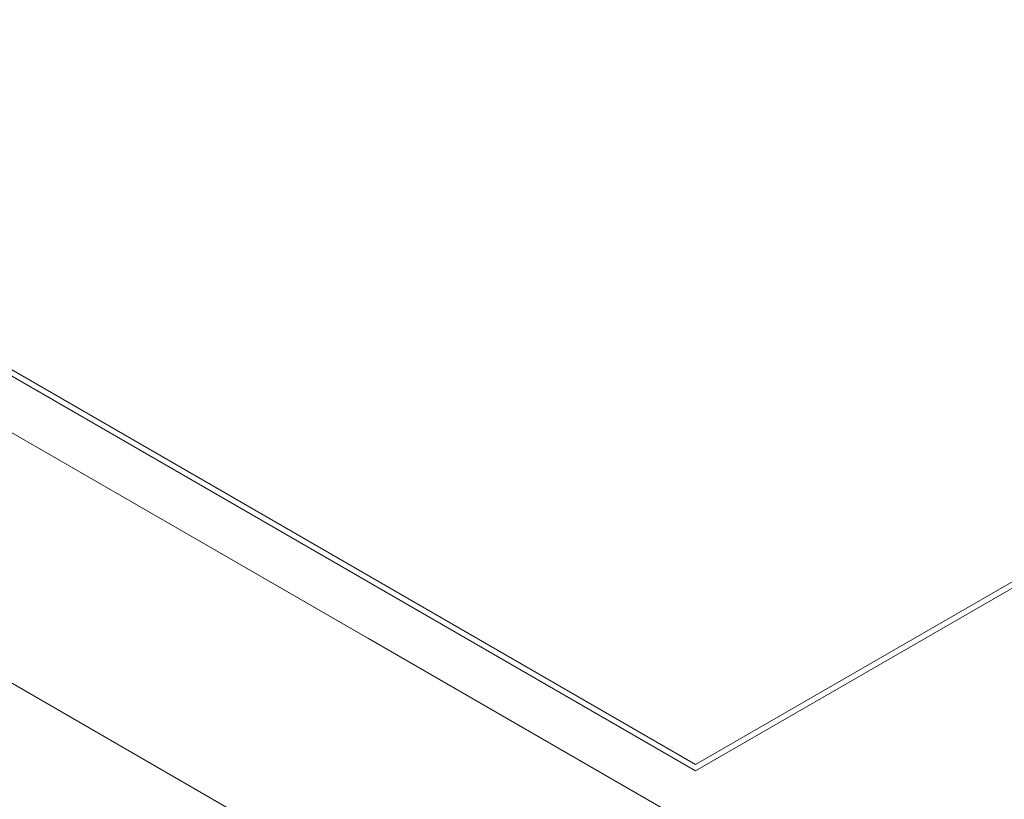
# Model space of a CAD drawing. Header units: millimetres. Extents: x 2 to 902, y -447 to 199.
# Tile 6 of 255: x 31.39 to 33.28, y 41.5 to 42.99. Entities that reach past the tile are written whole.
import ezdxf

# ---------------------------------------------------------------- set-up
doc = ezdxf.new("R2010")
doc.units = ezdxf.units.MM
doc.header["$MEASUREMENT"] = 0
doc.layers.add('IFC-Elemento construtivo genérico-Contorno', color=253, linetype='Continuous', lineweight=5)
doc.layers.add('IFC-Viga-Contorno', color=66, linetype='Continuous', lineweight=5)

msp = doc.modelspace()

# ---------------------------------------------------------------- linework, layer by layer
at = {"layer": 'IFC-Elemento construtivo genérico-Contorno', "color": 7, "lineweight": 5}
for p, q in [((30.3113, 42.9227), (32.6876, 41.5507)), ((30.3321, 42.9227), (32.6876, 41.5627)), ((32.6876, 41.5627), (34.3504, 42.5227)), ((32.6876, 41.5507), (34.3712, 42.5227))]:
    msp.add_line(p, q, dxfattribs=at)
at = {"layer": 'IFC-Viga-Contorno', "color": 7, "lineweight": 5}
for p, q in [((22.9205, 46.6017), (43.6923, 34.6091)), ((22.9205, 46.6017), (43.6923, 34.6091)), ((24.5121, 46.1628), (32.0619, 41.8038)), ((27.9492, 44.1783), (35.7688, 39.6637)), ((32.0619, 41.8038), (35.7688, 39.6637))]:
    msp.add_line(p, q, dxfattribs=at)

doc.saveas('drawing.dxf')
